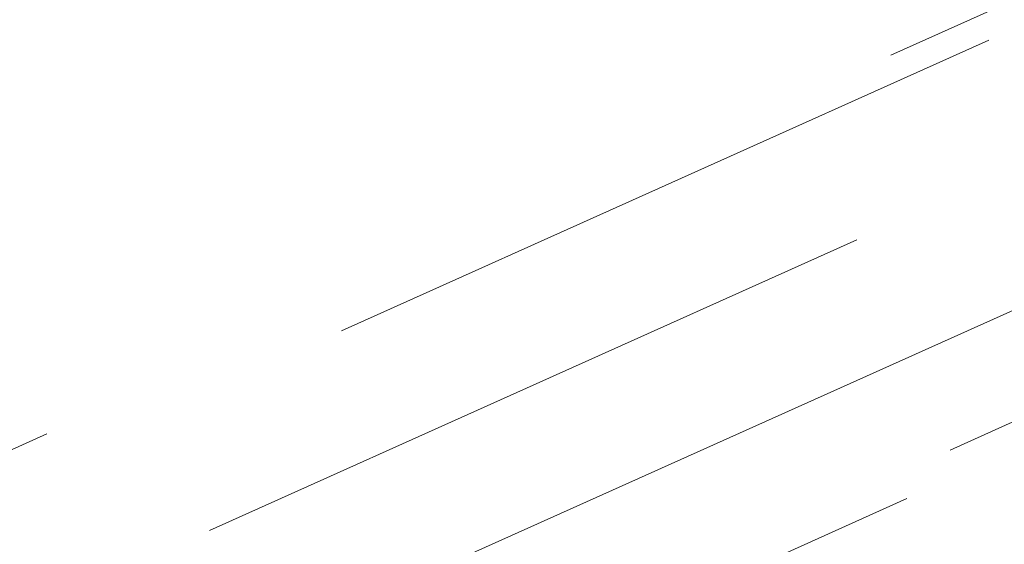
# Model space of a CAD drawing. Extents: x 1620708 to 2082925, y 607056 to 634194.
# Tile 224 of 256: x 1620940.658 to 1620940.8315, y 607378.2305 to 607378.323. Entities that reach past the tile are written whole.
import ezdxf

# ---------------------------------------------------------------- set-up
doc = ezdxf.new("R2010")
doc.units = 0
doc.header["$MEASUREMENT"] = 0
for name, pattern in [('bexisting', [0.125, 0.0625, -0.0625]), ('DGN Style 1', [0.16325034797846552, 0.0002716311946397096, -0.1629787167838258]), ('HIDDEN2', [0.1875, 0.125, -0.0625])]:
    doc.linetypes.add(name, pattern=pattern)
for name, color, linetype, lineweight in [('BR_X_Sub_Object', 6, 'bexisting', 13), ('DT_X_Contour_Major', 1, 'HIDDEN2', 9), ('RD_X_Wall', 120, 'DGN Style 1', 0)]:
    doc.layers.add(name, color=color, linetype=linetype, lineweight=lineweight)
doc.layers.add('DT_X_Contour_Minor', color=1, linetype='HIDDEN2', lineweight=9, transparency=0.5)

msp = doc.modelspace()

# ---------------------------------------------------------------- linework, layer by layer
at = {"layer": 'BR_X_Sub_Object'}
msp.add_line((1620991.962140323, 607401.3098579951), (1620913.926995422, 607366.1182845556), dxfattribs=at)
at = {"layer": 'DT_X_Contour_Major', "elevation": 1055, "flags": 128}
msp.add_lwpolyline([(1620858.917423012, 607340.8138794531), (1620860.117757, 607341.444533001), (1620864.61961, 607343.807282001), (1620866.099409, 607344.583963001), (1620867.162418, 607345.141944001), (1620867.808634, 607345.481225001), (1620868.03806, 607345.601806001), (1620868.09414, 607345.631756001), (1620868.350543, 607345.7875380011), (1620869.077689, 607346.2324220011), (1620870.27558, 607346.966408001), (1620871.944215, 607347.989496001), (1620877.021569, 607351.1032010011), (1620878.832961, 607352.202623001), (1620880.459122, 607353.1656120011), (1620881.900052, 607353.9921680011), (1620883.155751, 607354.6822910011), (1620886.257308, 607356.340707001), (1620887.295029, 607356.897361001), (1620888.082025, 607357.3235130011), (1620888.618296, 607357.619161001), (1620888.903841, 607357.784306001), (1620889.330994, 607358.0506880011), (1620889.601961, 607358.2407770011), (1620890.094497, 607358.611256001), (1620890.808601, 607359.1621260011), (1620891.744273, 607359.893387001), (1620894.534824, 607362.0839380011), (1620895.605733, 607362.946411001), (1620896.725545, 607363.8909170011), (1620897.894261, 607364.917457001), (1620899.111881, 607366.0260300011), (1620902.424073, 607369.091603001), (1620903.569917, 607370.1010060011), (1620904.523304, 607370.8300380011), (1620905.284235, 607371.278697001), (1620905.85271, 607371.4469840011), (1620907.112034, 607371.521920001), (1620907.598378, 607371.6110600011), (1620908.112917, 607371.822279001), (1620908.655651, 607372.155575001), (1620909.22658, 607372.610950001), (1620910.786649, 607373.988054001), (1620911.367375, 607374.321608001), (1620911.939498, 607374.289441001), (1620912.50302, 607373.891554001), (1620913.05794, 607373.127946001), (1620914.526259, 607370.6040310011), (1620915.007371, 607369.775008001), (1620915.349469, 607369.180876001), (1620915.552553, 607368.821636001), (1620915.616623, 607368.697286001), (1620915.591251, 607368.665068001), (1620915.644214, 607368.678465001), (1620915.568637, 607368.555955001), (1620915.556142, 607368.530341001), (1620915.551046, 607368.506004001), (1620915.553349, 607368.4829430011), (1620915.563052, 607368.4611590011), (1620915.625598, 607368.362478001), (1620915.656793, 607368.2070760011), (1620915.669179, 607368.1598930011), (1620915.692971, 607368.084948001), (1620915.728167, 607367.9822380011), (1620915.774767, 607367.851765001), (1620916.018846, 607367.178108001), (1620916.069413, 607367.1844060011), (1620916.117541, 607367.203964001), (1620916.240253, 607367.259936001), (1620916.43755, 607367.352323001), (1620916.709431, 607367.4811250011), (1620917.533893, 607367.873151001), (1620917.802552, 607367.998212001), (1620917.990184, 607368.079375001), (1620918.096788, 607368.1166410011), (1620918.122364, 607368.1100100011), (1620918.082531, 607368.0337960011), (1620918.085562, 607368.016094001), (1620918.124528, 607368.020147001), (1620918.19943, 607368.045957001), (1620918.310268, 607368.093522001), (1620918.65375, 607368.249370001), (1620918.838856, 607368.3340890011), (1620919.136563, 607368.471358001), (1620919.546869, 607368.6611770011), (1620920.069776, 607368.9035460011), (1620921.614327, 607369.619933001), (1620922.134307, 607369.861287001), (1620922.535835, 607370.048061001), (1620922.81891, 607370.180253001), (1620922.983532, 607370.2578640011), (1620923.264588, 607370.392053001), (1620923.478646, 607370.490791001), (1620923.910026, 607370.6863640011), (1620924.55873, 607370.9787720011), (1620925.424757, 607371.3680150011), (1620928.023926, 607372.5351100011), (1620928.904901, 607372.9307310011), (1620929.598449, 607373.2422720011), (1620930.104571, 607373.4697330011), (1620930.423265, 607373.6131140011), (1620931.023216, 607373.883359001), (1620931.248463, 607373.984925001), (1620931.474239, 607374.086940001), (1620931.700545, 607374.189404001), (1620931.927381, 607374.292317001), (1620932.532982, 607374.5673510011), (1620933.103553, 607374.8245660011), (1620934.361064, 607375.389936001), (1620936.305516, 607376.263461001), (1620938.936907, 607377.445141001), (1620946.869872, 607381.0071590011), (1620949.511578, 607382.193157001), (1620951.486972, 607383.079636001), (1620952.796055, 607383.666597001), (1620953.438825, 607383.954040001), (1620954.264465, 607384.321197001), (1620954.903083, 607384.6067790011), (1620956.199705, 607385.188157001), (1620958.154333, 607386.0653320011), (1620960.766966, 607387.2383020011), (1620968.611326, 607390.760619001), (1620971.220417, 607391.931508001), (1620973.164419, 607392.802438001), (1620974.443332, 607393.373409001), (1620975.057156, 607393.6444210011), (1620975.807236, 607393.967175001), (1620976.079641, 607394.0843550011), (1620976.334294, 607394.1938310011), (1620976.571197, 607394.295604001), (1620976.79035, 607394.3896720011), (1620977.351088, 607394.630248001), (1620977.62163, 607394.751171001), (1620978.0127, 607394.933505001), (1620978.5243, 607395.1772510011), (1620979.156428, 607395.4824090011), (1620981.002809, 607396.3780460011), (1620981.612756, 607396.674260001), (1620982.05781, 607396.891173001), (1620982.337971, 607397.0287850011), (1620982.453239, 607397.087096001), (1620982.606407, 607397.1741810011), (1620982.605367, 607397.1773850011), (1620982.595279, 607397.201836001), (1620982.565464, 607397.273815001), (1620982.51592, 607397.3933220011), (1620982.446647, 607397.560358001), (1620982.077344, 607398.450756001), (1620981.753032, 607398.3382270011), (1620981.660059, 607398.3070920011), (1620981.520132, 607398.2619120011), (1620981.333249, 607398.2026880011), (1620981.099412, 607398.129419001), (1620979.898612, 607397.7547270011), (1620979.666177, 607398.1231090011), (1620979.605652, 607398.377023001), (1620979.523694, 607398.980886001), (1620979.420302, 607399.934700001), (1620979.295477, 607401.2384630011), (1620978.93403, 607405.181765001), (1620978.834478, 607406.514561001), (1620978.806906, 607407.555475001), (1620978.851315, 607408.3045060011), (1620978.967704, 607408.7616530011), (1620979.374049, 607409.5915360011), (1620979.514887, 607410.1123000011), (1620979.632642, 607411.0521820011), (1620979.727314, 607412.4111810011), (1620979.798904, 607414.1892970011), (1620979.959033, 607419.4897630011), (1620980.014408, 607421.235116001), (1620980.060435, 607422.495825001), (1620980.097116, 607423.271891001), (1620980.124449, 607423.5633130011), (1620980.184874, 607423.6942470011), (1620980.210111, 607423.765461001), (1620980.240506, 607423.880901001), (1620980.276059, 607424.0405680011), (1620980.316768, 607424.244461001), (1620980.432202, 607424.8471460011), (1620980.46584, 607425.083890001), (1620980.480179, 607425.342109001), (1620980.475218, 607425.621803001), (1620980.450958, 607425.922973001), (1620980.360533, 607426.754724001), (1620980.332177, 607427.030161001), (1620980.314927, 607427.2326600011), (1620980.308783, 607427.3622210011), (1620980.313745, 607427.4188430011), (1620980.341787, 607427.472585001), (1620980.350148, 607427.495659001), (1620980.354199, 607427.5245760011), (1620980.353939, 607427.559334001), (1620980.349369, 607427.5999350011), (1620980.331437, 607427.715994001), (1620980.321035, 607427.783319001), (1620980.303276, 607427.8982520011), (1620980.278162, 607428.0607930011), (1620980.245692, 607428.270940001), (1620980.077, 607429.3627130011), (1620979.916317, 607429.255415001), (1620979.819524, 607429.223673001), (1620979.59801, 607429.1744340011), (1620979.251774, 607429.1076960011), (1620978.780817, 607429.023461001), (1620976.292, 607428.5895320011), (1620976.229026, 607428.4841970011), (1620976.205574, 607428.460096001), (1620976.162206, 607428.432936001), (1620976.098922, 607428.402717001), (1620976.015723, 607428.3694390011), (1620975.767304, 607428.2766200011), (1620975.663159, 607428.233987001), (1620975.537036, 607428.1757020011), (1620975.388935, 607428.101765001), (1620975.218857, 607428.0121770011), (1620974.736013, 607427.7524040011), (1620974.553176, 607427.6404140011), (1620974.3668, 607427.499273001), (1620974.176885, 607427.328982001), (1620973.983429, 607427.129540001), (1620973.462829, 607426.558828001), (1620973.284033, 607426.3578970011), (1620973.138096, 607426.183138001), (1620973.025016, 607426.034551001), (1620972.944794, 607425.912136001), (1620972.647097, 607425.401934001), (1620971.859179, 607419.7638380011), (1620971.691992, 607418.567102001), (1620971.528109, 607417.393223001), (1620971.36753, 607416.242200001), (1620971.210255, 607415.114034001), (1620970.484016, 607409.902590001), (1620961.381302, 607413.0376460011), (1620959.594641, 607413.6873180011), (1620958.13582, 607414.2927370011), (1620957.00484, 607414.8539040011), (1620956.2017, 607415.370819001), (1620953.218676, 607417.6798350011), (1620947.914105, 607414.6818180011), (1620946.712586, 607413.9889490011), (1620945.381418, 607413.1952070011), (1620943.920599, 607412.300591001), (1620942.330131, 607411.3051020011), (1620937.916017, 607408.5159660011), (1620936.46746, 607407.6006640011), (1620935.432377, 607406.946612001), (1620934.810767, 607406.553808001), (1620934.602631, 607406.422253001), (1620934.598898, 607406.419773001), (1620934.59094, 607406.411476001), (1620934.569866, 607406.388445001), (1620934.535675, 607406.3506810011), (1620934.488369, 607406.298183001), (1620934.237, 607406.018815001), (1620933.916225, 607406.0065970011), (1620933.856124, 607406.0073720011), (1620933.813295, 607406.014934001), (1620933.787738, 607406.0292830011), (1620933.779453, 607406.0504180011), (1620933.78039, 607406.1158290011), (1620933.780486, 607406.137483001), (1620933.780071, 607406.153388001), (1620933.779144, 607406.1635450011), (1620933.777705, 607406.1679520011), (1620933.773187, 607406.172040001), (1620933.771833, 607406.1734720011), (1620933.771159, 607406.174701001), (1620933.771165, 607406.175727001), (1620933.77185, 607406.176551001), (1620933.774585, 607406.178476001), (1620933.775507, 607406.179135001), (1620933.77622, 607406.1796680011), (1620933.776725, 607406.1800740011), (1620933.777023, 607406.1803550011), (1620933.777537, 607406.1809350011), (1620933.786273, 607406.1846580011), (1620933.812092, 607406.195394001), (1620933.854997, 607406.2131420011), (1620933.914986, 607406.2379020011), (1620934.097737, 607406.313278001), (1620934.152561, 607406.385901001), (1620934.179968, 607406.5472350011), (1620934.17996, 607406.797282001), (1620934.152536, 607407.1360400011), (1620934.04285, 607408.1576800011), (1620933.999913, 607408.5712470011), (1620933.953365, 607409.0457170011), (1620933.903208, 607409.581091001), (1620933.84944, 607410.177369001), (1620933.701245, 607411.848649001), (1620933.649346, 607412.5256720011), (1620933.604795, 607413.303279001), (1620933.567594, 607414.181473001), (1620933.53774, 607415.160251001), (1620933.46793, 607417.904440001), (1620933.436771, 607418.8741010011), (1620933.395654, 607419.724942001), (1620933.344577, 607420.456962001), (1620933.283541, 607421.0701620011), (1620932.975471, 607423.6545130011), (1620932.863013, 607423.4949810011), (1620932.836748, 607423.467329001), (1620932.80615, 607423.4527450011), (1620932.771219, 607423.451228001), (1620932.731954, 607423.462778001), (1620932.538609, 607423.5471710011), (1620930.909189, 607427.3403120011), (1620930.588064, 607428.075086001), (1620930.323011, 607428.653774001), (1620930.114031, 607429.076378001), (1620929.961123, 607429.3428970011), (1620929.378388, 607430.2224520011), (1620928.379886, 607432.295194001), (1620928.038931, 607432.680084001), (1620927.443994, 607432.9464390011), (1620926.595077, 607433.0942590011), (1620925.492178, 607433.123542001), (1620922.212474, 607433.043583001), (1620921.111991, 607433.027240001), (1620920.270322, 607433.038182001), (1620919.687465, 607433.076408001), (1620919.363422, 607433.141919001), (1620918.84439, 607433.352994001), (1620918.651754, 607433.436492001), (1620918.463117, 607433.528679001), (1620918.278482, 607433.629556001), (1620918.097846, 607433.7391210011), (1620917.621486, 607434.042882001), (1620917.460884, 607434.1527260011), (1620917.33635, 607434.254435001), (1620917.247883, 607434.348012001), (1620917.195482, 607434.4334540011), (1620917.103838, 607434.650456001), (1620917.070641, 607434.7308640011), (1620917.039781, 607434.8093380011), (1620917.01126, 607434.8858770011), (1620916.985076, 607434.9604820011), (1620916.918371, 607435.156848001), (1620916.90696, 607435.311895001), (1620916.922757, 607435.6297600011), (1620916.965762, 607436.110445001), (1620917.035974, 607436.753948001), (1620917.259482, 607438.687048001), (1620917.31236, 607439.3211890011), (1620917.30336, 607439.773787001), (1620917.232484, 607440.044840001), (1620917.099731, 607440.1343510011), (1620916.66322, 607440.130987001), (1620916.465711, 607440.210095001), (1620916.200566, 607440.449943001), (1620915.867787, 607440.8505310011), (1620915.467372, 607441.411858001), (1620914.309418, 607443.1230510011), (1620913.849722, 607443.8078930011), (1620913.339097, 607444.579026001), (1620912.777543, 607445.4364500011), (1620912.165062, 607446.3801640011), (1620910.463873, 607449.0117890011), (1620909.884297, 607450.056049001), (1620909.42146, 607451.215111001), (1620909.075362, 607452.488974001), (1620908.846003, 607453.8776380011), (1620908.390031, 607457.7338130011), (1620908.173009, 607459.1284130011), (1620907.863923, 607460.420083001), (1620907.462772, 607461.608823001), (1620906.969556, 607462.694632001), (1620905.531561, 607465.4528830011), (1620904.941617, 607466.413158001), (1620904.250279, 607467.225294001), (1620903.457547, 607467.889292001), (1620902.563423, 607468.4051520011), (1620900.043899, 607469.583259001), (1620899.0346, 607469.903969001), (1620897.896347, 607469.982519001), (1620896.629138, 607469.818907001), (1620895.232974, 607469.413136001), (1620891.337931, 607468.0081970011), (1620890.09188, 607467.6263330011), (1620889.275007, 607467.534446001), (1620888.887312, 607467.732536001), (1620888.928797, 607468.2206020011), (1620889.61166, 607469.908749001), (1620889.893, 607470.6577650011), (1620890.224873, 607471.6387040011), (1620890.607278, 607472.8515670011), (1620891.040216, 607474.296353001), (1620893.178502, 607481.5798410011)], dxfattribs=at)
at = {"layer": 'DT_X_Contour_Minor', "transparency": 33554559, "flags": 128}
for points, elevation in [([(1620854.447885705, 607331.9067895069), (1620859.039228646, 607334.6548143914), (1620861.144872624, 607335.9172541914), (1620862.814398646, 607336.9229937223), (1620864.047806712, 607337.6720329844), (1620864.845096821, 607338.1643719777), (1620866.389713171, 607339.1350089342), (1620866.903957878, 607339.4575037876), (1620867.288229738, 607339.6970106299), (1620867.54252875, 607339.8535294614), (1620867.666854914, 607339.9270602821), (1620867.825094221, 607340.0124917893), (1620867.880796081, 607340.0427910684), (1620867.929222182, 607340.0696152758), (1620867.970372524, 607340.0929644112), (1620868.004247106, 607340.1128384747), (1620868.084878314, 607340.161202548), (1620868.17891065, 607340.2135796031), (1620868.400534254, 607340.3344377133), (1620868.749749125, 607340.5237768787), (1620869.226555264, 607340.7815970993), (1620870.668159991, 607341.560425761), (1620871.473645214, 607342.0298951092), (1620872.808897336, 607342.8541816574), (1620874.673916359, 607344.0332854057), (1620877.068702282, 607345.5672063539), (1620890.279318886, 607354.0674052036), (1620890.47742553, 607354.1926500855), (1620890.729391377, 607354.3481014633), (1620891.035216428, 607354.5337593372), (1620891.394900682, 607354.7496237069), (1620892.425870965, 607355.3655373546), (1620893.019732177, 607355.717725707), (1620894.028088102, 607356.3123555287), (1620895.450938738, 607357.1494268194), (1620897.288284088, 607358.2289395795), (1620902.740531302, 607361.430895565), (1620904.533347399, 607362.4852468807), (1620905.822610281, 607363.2468338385), (1620906.608319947, 607363.7156564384), (1620906.890476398, 607363.8917146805), (1620906.971489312, 607363.970850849), (1620907.000477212, 607364.0004842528), (1620907.026681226, 607364.0300323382), (1620907.050101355, 607364.0594951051), (1620907.070737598, 607364.0888725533), (1620907.122055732, 607364.1670986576), (1620907.226287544, 607364.2525589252), (1620907.50049438, 607364.4502701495), (1620907.944676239, 607364.7602323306), (1620908.558833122, 607365.1824454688), (1620910.423218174, 607366.4580151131), (1620911.056793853, 607366.8721493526), (1620911.559232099, 607367.1578748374), (1620911.930532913, 607367.3151915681), (1620912.170696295, 607367.3440995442), (1620912.985471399, 607367.1793830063), (1620913.184196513, 607366.9111192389), (1620913.230409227, 607366.8465376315), (1620913.283879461, 607366.7677629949), (1620913.344607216, 607366.6747953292), (1620913.412592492, 607366.5676346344), (1620913.603563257, 607366.262948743), (1620913.677838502, 607366.1688260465), (1620913.757436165, 607366.1149723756), (1620913.842356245, 607366.1013877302), (1620913.932598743, 607366.1280721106), (1620914.180341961, 607366.2529224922), (1620914.291429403, 607366.3087942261), (1620914.438884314, 607366.3827716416), (1620914.622706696, 607366.4748547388), (1620914.842896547, 607366.5850435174), (1620915.478559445, 607366.9030211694), (1620915.691624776, 607367.0079166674), (1620915.854073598, 607367.0841199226), (1620915.965905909, 607367.131630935), (1620916.027121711, 607367.1504497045), (1620916.122875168, 607367.1623767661), (1620916.184618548, 607367.1807093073), (1620916.298033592, 607367.2267616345), (1620916.463120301, 607367.3005337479), (1620916.679878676, 607367.4020256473), (1620917.326796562, 607367.7096304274), (1620917.5376014, 607367.8077600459), (1620917.6848275, 607367.871445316), (1620917.768474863, 607367.9006862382), (1620917.788543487, 607367.8954828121), (1620917.757288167, 607367.8356812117), (1620917.776012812, 607367.8292080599), (1620917.855628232, 607367.8546398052), (1620917.996134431, 607367.9119764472), (1620918.197531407, 607368.0012179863), (1620918.815777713, 607368.2817352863), (1620919.078807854, 607368.4016868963), (1620919.404213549, 607368.5511537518), (1620919.791994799, 607368.7301358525), (1620920.242151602, 607368.9386331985), (1620921.525737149, 607369.5339797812), (1620921.970779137, 607369.7407223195), (1620922.343215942, 607369.914439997), (1620922.643047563, 607370.055132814), (1620922.870274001, 607370.1628007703), (1620923.379404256, 607370.4058821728), (1620923.650707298, 607370.532451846), (1620924.082768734, 607370.7298498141), (1620924.675588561, 607370.9980760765), (1620925.429166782, 607371.3371306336), (1620927.653053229, 607372.3357138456), (1620928.433910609, 607372.6864117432), (1620929.108567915, 607372.9895680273), (1620929.677025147, 607373.245182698), (1620930.139282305, 607373.4532557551), (1620931.230367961, 607373.9447284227), (1620931.64000681, 607374.1294390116), (1620932.050609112, 607374.3149662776), (1620932.46217487, 607374.5013102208), (1620932.874704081, 607374.6884708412), (1620933.976066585, 607375.1886547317), (1620934.663342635, 607375.4991076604), (1620935.899148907, 607376.055328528), (1620937.683485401, 607376.8573173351), (1620940.016352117, 607377.9050740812), (1620946.968703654, 607381.0267826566), (1620949.321181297, 607382.0827720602), (1620951.164350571, 607382.9094588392), (1620952.498211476, 607383.506842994), (1620953.322764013, 607383.8749245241), (1620954.842492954, 607384.5507384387), (1620955.657660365, 607384.9146092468), (1620956.963365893, 607385.4993612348), (1620958.759609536, 607386.304994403), (1620961.046391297, 607387.3315087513), (1620967.798526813, 607390.3633885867), (1620970.079607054, 607391.386423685), (1620971.858746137, 607392.1816191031), (1620973.135944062, 607392.7489748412), (1620973.911200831, 607393.0884908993), (1620975.309297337, 607393.6900808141), (1620975.817040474, 607393.9084970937), (1620976.291697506, 607394.1125534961), (1620976.733268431, 607394.3022500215), (1620977.141753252, 607394.47758667), (1620978.186931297, 607394.9260045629), (1620978.594202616, 607395.1043429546), (1620979.032133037, 607395.30304471), (1620979.500722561, 607395.522109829), (1620979.999971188, 607395.7615383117), (1620981.372179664, 607396.4271654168), (1620981.825499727, 607396.6473164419), (1620982.15630356, 607396.8085491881), (1620982.364591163, 607396.9108636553), (1620982.450362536, 607396.9542598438), (1620982.515731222, 607396.9914253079), (1620982.567828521, 607397.0159820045), (1620982.6750939, 607397.0617779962), (1620982.837527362, 607397.1288132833), (1620983.055128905, 607397.2170878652), (1620983.708957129, 607397.480805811), (1620983.94126574, 607397.5734551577), (1620984.147820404, 607397.653614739), (1620984.328621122, 607397.7212845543), (1620984.483667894, 607397.7764646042), (1620984.862787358, 607397.9069583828), (1620984.984082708, 607397.9514317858), (1620985.063629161, 607397.986981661), (1620985.101426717, 607398.0136080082), (1620985.097475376, 607398.0313108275), (1620984.98162169, 607398.0931024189), (1620984.603849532, 607398.9078142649), (1620984.531382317, 607399.0637447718), (1620984.475883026, 607399.182374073), (1620984.437351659, 607399.2637021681), (1620984.415788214, 607399.3077290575), (1620984.354750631, 607399.4261517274), (1620984.324059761, 607399.5369024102), (1620984.315624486, 607399.5564218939), (1620984.303471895, 607399.5675157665), (1620984.287601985, 607399.570184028), (1620984.268014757, 607399.5644266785), (1620984.210825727, 607399.5378395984), (1620984.189406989, 607399.5282877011), (1620984.168042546, 607399.5195723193), (1620984.1467324, 607399.511693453), (1620984.12547655, 607399.5046511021), (1620984.026409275, 607399.4737386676), (1620982.880313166, 607401.2901613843), (1620982.659810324, 607401.6919425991), (1620982.489485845, 607402.1188193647), (1620982.36933973, 607402.5707916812), (1620982.299371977, 607403.0478595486), (1620982.179695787, 607404.3535012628), (1620982.17710078, 607404.8568141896), (1620982.259072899, 607405.3875216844), (1620982.425612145, 607405.9456237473), (1620982.676718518, 607406.5311203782), (1620984.045871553, 607409.3273586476), (1620984.408770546, 607410.1114571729), (1620984.546040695, 607410.3081700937), (1620984.802323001, 607410.5622666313), (1620985.177617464, 607410.8737467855), (1620985.671924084, 607411.2426105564), (1620988.256383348, 607413.0978699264), (1620988.427170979, 607413.8550014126), (1620988.491006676, 607414.0335202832), (1620988.609319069, 607414.244591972), (1620988.782108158, 607414.4882164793), (1620989.009373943, 607414.7643938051), (1620989.688051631, 607415.5442704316), (1620989.916994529, 607415.8086802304), (1620990.094814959, 607416.0170021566), (1620990.22151292, 607416.1692362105), (1620990.297088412, 607416.2653823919), (1620990.430459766, 607416.446988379), (1620990.487148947, 607416.699926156), (1620990.557187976, 607417.3225349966), (1620990.640576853, 607418.3148149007), (1620990.737315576, 607419.6767658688), (1620991.013085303, 607423.8015298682), (1620991.10245007, 607425.1622307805), (1620991.163717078, 607426.1507605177), (1620991.196886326, 607426.7671190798), (1620991.201957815, 607427.011306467), (1620991.178018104, 607427.166244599), (1620991.146177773, 607427.3723156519), (1620991.068611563, 607427.874325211), (1620990.945319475, 607428.6722732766), (1620990.776301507, 607429.7661598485), (1620990.264619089, 607433.0777753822), (1620990.018554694, 607434.459123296), (1620989.66412332, 607436.1194553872), (1620989.20132497, 607438.0587716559), (1620988.630159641, 607440.2770721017), (1620986.962562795, 607446.5645188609), (1620986.390006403, 607448.8630734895), (1620985.923034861, 607451.0431523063), (1620985.561648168, 607453.1047553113), (1620985.305846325, 607455.0478825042), (1620984.358469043, 607463.8393658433), (1620982.850451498, 607462.969169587), (1620982.531308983, 607462.786320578), (1620982.220174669, 607462.6107148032), (1620981.917048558, 607462.4423522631), (1620981.621930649, 607462.2812329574), (1620980.263399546, 607461.5462437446), (1620980.124878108, 607461.4951174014), (1620980.033865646, 607461.3524370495), (1620979.820194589, 607460.9463072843), (1620979.483864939, 607460.2767281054), (1620979.024876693, 607459.343699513), (1620977.637363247, 607456.5043573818), (1620977.164249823, 607455.5513677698), (1620976.785544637, 607454.8219055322), (1620976.501247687, 607454.3159706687), (1620976.311358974, 607454.0335631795), (1620975.930866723, 607453.5785130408), (1620975.804289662, 607453.427297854), (1620975.709927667, 607453.3149398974), (1620975.64778074, 607453.2414391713), (1620975.617848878, 607453.2067956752), (1620975.553335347, 607453.1357928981), (1620975.394444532, 607454.3025150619), (1620975.364226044, 607454.5198048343), (1620975.341666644, 607454.671650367), (1620975.32676633, 607454.7580516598), (1620975.319525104, 607454.779008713), (1620975.30360392, 607454.7241050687), (1620974.952912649, 607455.0331844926), (1620974.573362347, 607455.3175056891), (1620973.585007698, 607456.0380066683), (1620971.987848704, 607457.1946874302), (1620969.781885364, 607458.7875479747), (1620958.066846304, 607467.238650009), (1620955.194940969, 607465.911274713), (1620954.378247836, 607465.5065082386), (1620953.158985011, 607464.8610839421), (1620951.537152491, 607463.9750018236), (1620949.512750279, 607462.8482618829), (1620939.12621067, 607457.028607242), (1620938.734125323, 607463.0150861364), (1620938.660546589, 607464.1385087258), (1620938.607846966, 607464.9431426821), (1620938.576026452, 607465.4289880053), (1620938.565085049, 607465.5960446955), (1620938.56274309, 607465.631802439), (1620938.546359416, 607465.7209767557), (1620938.510579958, 607465.7769317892), (1620938.410263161, 607465.9065793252), (1620938.245409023, 607466.1099193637), (1620938.016017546, 607466.3869519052), (1620936.794936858, 607467.8517196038), (1620934.433225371, 607467.2524862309), (1620933.984807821, 607467.145726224), (1620933.651717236, 607467.0822605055), (1620933.433953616, 607467.0620890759), (1620933.331516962, 607467.085211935), (1620933.122575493, 607467.2941386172), (1620932.519496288, 607467.5911252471), (1620932.403643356, 607467.6677329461), (1620932.314547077, 607467.7702760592), (1620932.252207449, 607467.8987545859), (1620932.216624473, 607468.0531685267), (1620932.157412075, 607468.4995195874), (1620932.135730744, 607468.6517529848), (1620932.115096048, 607468.7736898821), (1620932.095507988, 607468.8653302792), (1620932.076966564, 607468.9266741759), (1620931.992882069, 607469.1422538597), (1620931.815527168, 607470.9372348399), (1620931.785333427, 607471.2869879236), (1620931.770761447, 607471.5669696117), (1620931.771811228, 607471.7771799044), (1620931.788482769, 607471.9176188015), (1620931.902734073, 607472.4102003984), (1620930.234963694, 607474.8079823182), (1620929.837783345, 607475.4338490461), (1620929.361001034, 607476.2838284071), (1620928.80461676, 607477.3579204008), (1620928.168630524, 607478.6561250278), (1620926.366531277, 607482.4168208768), (1620925.718860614, 607483.6375897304), (1620925.127423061, 607484.4793744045), (1620924.592218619, 607484.9421748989), (1620924.113247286, 607485.025991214), (1620922.91096788, 607484.7441891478), (1620922.482078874, 607484.699481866), (1620922.097121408, 607484.7767115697), (1620921.756095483, 607484.975878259), (1620921.4590011, 607485.2969819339), (1620920.725324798, 607486.315841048), (1620920.428187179, 607486.6765263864), (1620920.087031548, 607486.9944380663), (1620919.701857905, 607487.2695760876), (1620919.272666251, 607487.5019404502), (1620918.06946449, 607488.0645472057), (1620917.580861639, 607488.2930136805), (1620917.017454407, 607488.5564580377), (1620916.379242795, 607488.8548802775), (1620915.666226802, 607489.1882804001), (1620913.665111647, 607490.1239845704), (1620912.965087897, 607490.415355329), (1620912.365853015, 607490.5876894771), (1620911.867407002, 607490.6409870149), (1620911.469749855, 607490.5752479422), (1620910.543715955, 607490.2412282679), (1620910.313156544, 607490.312826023), (1620910.316003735, 607490.7781340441), (1620910.55225753, 607491.6371523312), (1620911.021917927, 607492.8898808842), (1620912.585554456, 607496.7554373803), (1620913.229773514, 607498.4705525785), (1620913.989703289, 607500.7167308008), (1620914.865343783, 607503.4939720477), (1620915.856694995, 607506.8022763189), (1620920.752992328, 607523.4801766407)], 1054.000000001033), ([(1620857.93475125, 607331.0138036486), (1620858.647741, 607331.4564020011), (1620860.049562, 607332.334141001), (1620863.998924, 607334.815920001), (1620865.313774, 607335.640494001), (1620866.296302, 607336.2528780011), (1620866.946508, 607336.6530740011), (1620867.264393, 607336.841082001), (1620867.668988, 607337.059518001), (1620867.803718, 607337.1323760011), (1620867.904464, 607337.1871220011), (1620867.971224, 607337.2237560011), (1620868.003998, 607337.242278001), (1620868.046084, 607337.267522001), (1620868.232285, 607337.368940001), (1620868.759324, 607337.654261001), (1620869.627201, 607338.123485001), (1620870.835916, 607338.776612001), (1620874.513607, 607340.7634890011), (1620875.959821, 607341.569518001), (1620877.540193, 607342.497445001), (1620879.254723, 607343.547273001), (1620881.103412, 607344.7189990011), (1620886.212128, 607348.0061350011), (1620887.903837, 607349.094644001), (1620889.14743, 607349.8948170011), (1620889.942905, 607350.4066550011), (1620890.290263, 607350.6301580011), (1620890.619061, 607350.841719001), (1620890.840178, 607350.9787830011), (1620891.256929, 607351.231301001), (1620891.869315, 607351.5992760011), (1620892.677335, 607352.0827060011), (1620895.092901, 607353.525793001), (1620896.066148, 607354.105391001), (1620897.174213, 607354.7618670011), (1620898.417096, 607355.495223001), (1620899.794798, 607356.305457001), (1620903.648427, 607358.5685880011), (1620904.95875, 607359.3559680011), (1620905.999499, 607360.020757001), (1620906.770674, 607360.5629560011), (1620907.272273, 607360.982566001), (1620908.250439, 607361.9380720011), (1620908.600445, 607362.2958710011), (1620908.916837, 607362.652641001), (1620909.199616, 607363.0083800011), (1620909.448782, 607363.363089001), (1620910.068408, 607364.307607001), (1620910.31197, 607364.6450630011), (1620910.577938, 607364.949044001), (1620910.866312, 607365.2195500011), (1620911.177092, 607365.456581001), (1620912.035713, 607366.044030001), (1620912.327499, 607366.234755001), (1620912.558891, 607366.366342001), (1620912.729889, 607366.4387930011), (1620912.840494, 607366.4521060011), (1620913.215729, 607366.376248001), (1620913.30725, 607366.2527020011), (1620913.328532, 607366.2229590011), (1620913.353157, 607366.1866810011), (1620913.381125, 607366.143866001), (1620913.412435, 607366.094514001), (1620913.500384, 607365.954194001), (1620913.555591, 607365.921430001), (1620913.655249, 607365.928378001), (1620913.799359, 607365.9750370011), (1620913.98792, 607366.061407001), (1620914.550018, 607366.3446770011), (1620914.756076, 607366.4484390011), (1620914.952675, 607366.5472740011), (1620915.139815, 607366.641182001), (1620915.317498, 607366.730162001), (1620915.778705, 607366.9608720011), (1620915.933295, 607367.036979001), (1620916.051161, 607367.092268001), (1620916.132301, 607367.126740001), (1620916.176716, 607367.140394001), (1620916.246191, 607367.149048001), (1620916.290989, 607367.162349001), (1620916.373278, 607367.1957630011), (1620916.493057, 607367.2492880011), (1620916.650327, 607367.322926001), (1620917.1197, 607367.546110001), (1620917.272651, 607367.617308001), (1620917.379471, 607367.663515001), (1620917.440162, 607367.684731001), (1620917.454723, 607367.680956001), (1620917.432045, 607367.637567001), (1620917.466464, 607367.642323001), (1620917.586729, 607367.689132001), (1620917.792839, 607367.7779960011), (1620918.084795, 607367.9089140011), (1620918.977805, 607368.314100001), (1620919.318759, 607368.469285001), (1620919.671864, 607368.6309500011), (1620920.037121, 607368.7990950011), (1620920.414528, 607368.973720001), (1620921.437148, 607369.4480270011), (1620921.807251, 607369.6201570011), (1620922.150597, 607369.780819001), (1620922.467185, 607369.9300130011), (1620922.757016, 607370.067737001), (1620923.49422, 607370.419712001), (1620923.822769, 607370.5741130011), (1620924.255511, 607370.7733350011), (1620924.792447, 607371.017380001), (1620925.433577, 607371.306246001), (1620927.282181, 607372.1363170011), (1620927.962921, 607372.4420930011), (1620928.618687, 607372.736864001), (1620929.24948, 607373.020632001), (1620929.855299, 607373.2933970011), (1620931.43752, 607374.006098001), (1620932.031551, 607374.273953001), (1620932.626979, 607374.542993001), (1620933.223805, 607374.813217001), (1620933.822027, 607375.0846250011), (1620935.419151, 607375.809958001), (1620936.223132, 607376.173649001), (1620937.437234, 607376.720721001), (1620939.061455, 607377.451174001), (1620941.095797, 607378.365008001), (1620947.067535, 607381.0464060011), (1620949.130785, 607381.972387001), (1620950.841729, 607382.739281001), (1620952.200368, 607383.3470890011), (1620953.206703, 607383.7958090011), (1620955.420521, 607384.7802800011), (1620956.412238, 607385.2224390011), (1620957.727026, 607385.810565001), (1620959.364886, 607386.544657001), (1620961.325817, 607387.424715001), (1620966.985727, 607389.966158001), (1620968.938797, 607390.8413390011), (1620970.553073, 607391.560800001), (1620971.828556, 607392.124540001), (1620972.765245, 607392.5325600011), (1620974.811359, 607393.412987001), (1620975.55444, 607393.7326390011), (1620976.249101, 607394.031275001), (1620976.895339, 607394.3088960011), (1620977.493157, 607394.5655010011), (1620979.022774, 607395.221761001), (1620979.566775, 607395.4575150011), (1620980.051566, 607395.6725850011), (1620980.477145, 607395.866969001), (1620980.843514, 607396.040668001), (1620981.74155, 607396.476284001), (1620982.038223, 607396.620361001), (1620982.254716, 607396.7258790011), (1620982.391029, 607396.792839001), (1620982.447162, 607396.8212390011), (1620982.489942, 607396.845562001), (1620982.524037, 607396.861633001), (1620982.594236, 607396.891604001), (1620982.70054, 607396.935475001), (1620982.842949, 607396.9932460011), (1620983.270844, 607397.165835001), (1620983.447202, 607397.234841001), (1620983.655355, 607397.312419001), (1620983.895304, 607397.398569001), (1620984.167048, 607397.4932900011), (1620984.934093, 607397.757309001), (1620985.183721, 607397.8450380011), (1620985.357323, 607397.910211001), (1620985.454897, 607397.9528270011), (1620985.476444, 607397.972888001), (1620985.432533, 607397.996308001), (1620985.439023, 607398.0150220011), (1620985.491427, 607398.053596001), (1620985.589745, 607398.1120310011), (1620985.733977, 607398.190328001), (1620986.179813, 607398.425600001), (1620986.336357, 607398.5130520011), (1620986.471612, 607398.5989540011), (1620986.585576, 607398.6833060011), (1620986.678251, 607398.766108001), (1620987.061057, 607399.148903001), (1620986.650183, 607399.883679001), (1620986.571431, 607400.0249560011), (1620986.511264, 607400.1338850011), (1620986.469682, 607400.210464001), (1620986.446685, 607400.254694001), (1620986.382732, 607400.385620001), (1620986.182987, 607400.3117890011), (1620986.154659, 607400.302807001), (1620986.15528, 607400.3075030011), (1620986.18485, 607400.325875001), (1620986.24337, 607400.3579260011), (1620986.584007, 607400.539409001), (1620985.903448, 607402.238932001), (1620985.797585, 607402.604569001), (1620985.771665, 607402.973115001), (1620985.825687, 607403.3445670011), (1620985.959651, 607403.718928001), (1620986.42348, 607404.721100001), (1620986.704567, 607405.1424640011), (1620987.199957, 607405.654928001), (1620987.909651, 607406.258491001), (1620988.833647, 607406.953153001), (1620991.583376, 607408.9270510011), (1620992.516203, 607409.615564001), (1620993.252387, 607410.2006770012), (1620993.791929, 607410.682393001), (1620994.134827, 607411.060710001), (1620994.787034, 607411.931690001), (1620995.065046, 607412.2791770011), (1620995.409926, 607412.668405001), (1620995.821675, 607413.0993720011), (1620996.300292, 607413.5720800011), (1620997.665761, 607414.888286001), (1620998.122178, 607415.326026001), (1620998.467324, 607415.652090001), (1620998.701201, 607415.866478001), (1620998.823809, 607415.969191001), (1620999.002402, 607416.094192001), (1620999.080329, 607416.178459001), (1620999.180165, 607416.337511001), (1620999.301908, 607416.571346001), (1620999.445561, 607416.879966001), (1620999.857845, 607417.8026640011), (1620999.946556, 607418.281006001), (1620999.903479, 607419.0240090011), (1620999.728611, 607420.0316720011), (1620999.421955, 607421.303997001), (1620998.428484, 607425.0497420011), (1620998.003361, 607426.652612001), (1620997.473093, 607428.651915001), (1620996.837681, 607431.047650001), (1620996.097124, 607433.839817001), (1620993.982114, 607441.814173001), (1620993.249731, 607444.7870640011), (1620992.638838, 607447.724970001), (1620992.149436, 607450.6278910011), (1620991.781525, 607453.4958280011), (1620990.348083, 607466.797900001)], 1053), ([(1620953.554887, 607384.0331560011), (1620953.093898, 607383.826352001), (1620951.809594, 607383.249814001), (1620949.701975, 607382.303541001), (1620937.857462, 607376.985207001), (1620934.927546, 607375.6696050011), (1620932.82298, 607374.724544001), (1620931.543764, 607374.150025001), (1620931.089898, 607373.946048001), (1620930.980057, 607373.8961630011), (1620930.938915, 607373.877498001), (1620930.856919, 607373.8404100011), (1620930.707249, 607373.772973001), (1620930.532116, 607373.694283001), (1620929.375891, 607373.175050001), (1620925.420347, 607371.3989000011), (1620924.441871, 607370.959468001), (1620923.737284, 607370.642878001), (1620923.306584, 607370.449130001), (1620923.149772, 607370.378223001), (1620923.09679, 607370.352928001), (1620922.994772, 607370.305373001), (1620922.728454, 607370.1816810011), (1620922.297835, 607369.981852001), (1620921.702916, 607369.705886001), (1620919.8974, 607368.8684600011), (1620919.301743, 607368.592218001), (1620918.868912, 607368.391561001), (1620918.598905, 607368.266490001), (1620918.491723, 607368.217005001), (1620918.423005, 607368.1858260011), (1620918.400847, 607368.1763410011), (1620918.385912, 607368.171274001), (1620918.378199, 607368.170622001), (1620918.37771, 607368.1743870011), (1620918.392279, 607368.202263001), (1620917.999635, 607368.8996930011), (1620917.924401, 607369.034125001), (1620917.866973, 607369.1385210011), (1620917.827353, 607369.2128820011), (1620917.805539, 607369.257207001), (1620917.745292, 607369.3939750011), (1620917.524592, 607369.3260220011), (1620917.490889, 607369.3166790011), (1620917.484368, 607369.317774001), (1620917.505029, 607369.3293080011), (1620917.55287, 607369.3512790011), (1620917.71669, 607369.423785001), (1620917.849416, 607369.4831090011), (1620918.12473, 607369.606700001), (1620918.542632, 607369.794558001), (1620919.103122, 607370.0466840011), (1620920.78788, 607370.8047100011), (1620921.350086, 607371.0617300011), (1620921.773136, 607371.264270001), (1620922.057031, 607371.412329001), (1620922.201769, 607371.5059090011), (1620922.402198, 607371.682815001), (1620922.473188, 607371.745970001), (1620922.535836, 607371.8027550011), (1620922.590143, 607371.8531700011), (1620922.636107, 607371.8972160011), (1620922.831145, 607372.0879000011), (1620922.397687, 607371.890834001), (1620922.795227, 607372.4094350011), (1620922.873553, 607372.5227530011), (1620922.938155, 607372.640448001), (1620922.989035, 607372.762521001), (1620923.026191, 607372.888971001), (1620923.106977, 607373.2320090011), (1620923.134453, 607373.3763050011), (1620923.156293, 607373.551915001), (1620923.172496, 607373.758838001), (1620923.183063, 607373.997075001), (1620923.203725, 607374.6741250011), (1620923.228739, 607374.9460850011), (1620923.288284, 607375.2541770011), (1620923.38236, 607375.5984000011), (1620923.510968, 607375.9787560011), (1620924.191708, 607377.838059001), (1620927.722825, 607379.847235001), (1620928.401025, 607380.1244520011), (1620928.922288, 607380.0950260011), (1620929.286614, 607379.758958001), (1620929.494003, 607379.116248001), (1620929.837793, 607376.993499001), (1620929.954929, 607376.294412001), (1620930.048495, 607375.789216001), (1620930.11849, 607375.4779100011), (1620930.164915, 607375.3604930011), (1620930.257287, 607375.305903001), (1620930.287465, 607375.286734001), (1620930.30872, 607375.270169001), (1620930.321052, 607375.2562100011), (1620930.324462, 607375.2448560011), (1620930.321657, 607375.2180510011), (1620930.555825, 607375.313768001), (1620931.260432, 607375.621025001), (1620932.435479, 607376.1398210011), (1620934.080966, 607376.8701560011), (1620939.096184, 607379.0997670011), (1620940.770781, 607379.899153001), (1620942.033158, 607380.6251020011), (1620942.883315, 607381.2776130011), (1620943.321253, 607381.8566870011), (1620943.939459, 607383.3029680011), (1620944.187423, 607383.7433550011), (1620944.46766, 607383.9798070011), (1620944.780169, 607384.012322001), (1620945.124952, 607383.8409010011), (1620946.087402, 607383.111865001), (1620946.760254, 607383.033880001), (1620948.056974, 607383.346700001), (1620949.977561, 607384.050326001), (1620952.522015, 607385.1447580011), (1620960.139047, 607388.584318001), (1620962.693603, 607389.737811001), (1620964.644494, 607390.618621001), (1620965.991721, 607391.2267490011), (1620966.735284, 607391.562193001), (1620967.913232, 607392.093133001), (1620968.306657, 607392.2712380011), (1620968.603469, 607392.407347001), (1620968.803668, 607392.501462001), (1620968.907255, 607392.5535810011), (1620969.054669, 607392.636571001), (1620969.16283, 607392.691179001), (1620969.376752, 607392.792761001), (1620969.696436, 607392.941317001), (1620970.121881, 607393.136846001), (1620971.397417, 607393.720888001), (1620971.874637, 607393.9389870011), (1620972.349647, 607394.155255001), (1620972.822446, 607394.369690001), (1620973.293035, 607394.5822930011), (1620974.54499, 607395.1467920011), (1620974.967076, 607395.3411250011), (1620975.294366, 607395.5007520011), (1620975.52686, 607395.625671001), (1620975.664559, 607395.715883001), (1620975.905362, 607395.9101720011), (1620975.990241, 607395.972250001), (1620976.064277, 607396.012769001), (1620976.127469, 607396.0317290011), (1620976.179818, 607396.0291290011), (1620976.304956, 607395.993449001), (1620976.350889, 607395.983404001), (1620976.394835, 607395.980029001), (1620976.436792, 607395.9833240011), (1620976.476762, 607395.993289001), (1620976.580698, 607396.028756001), (1620976.706512, 607396.080917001), (1620977.006003, 607396.210798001), (1620977.479169, 607396.418400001), (1620978.126011, 607396.703722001), (1620980.082492, 607397.5682090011), (1620980.733017, 607397.8548370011), (1620981.217231, 607398.0663560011), (1620981.535134, 607398.202766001), (1620981.686726, 607398.2640670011), (1620982.006099, 607398.3748810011), (1620982.046694, 607398.2770050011), (1620982.06067, 607398.2390590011), (1620982.0852, 607398.167167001), (1620982.120282, 607398.0613300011), (1620982.165919, 607397.921548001), (1620982.403514, 607397.1900260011), (1620982.382752, 607397.1782220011), (1620982.270084, 607397.123244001), (1620981.940975, 607396.963369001), (1620981.395427, 607396.698597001), (1620980.633439, 607396.3289270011), (1620978.312885, 607395.2032800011), (1620977.547877, 607394.8323920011), (1620976.993268, 607394.563965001), (1620976.649057, 607394.397998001), (1620976.515245, 607394.3344920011), (1620976.438946, 607394.301757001), (1620976.409126, 607394.2889580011), (1620976.376891, 607394.2751100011), (1620976.342241, 607394.260213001), (1620976.305175, 607394.244269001), (1620976.203112, 607394.2003520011), (1620975.75072, 607393.997844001), (1620974.470092, 607393.423257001), (1620972.361227, 607392.476592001), (1620969.424126, 607391.157849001), (1620960.48754, 607387.1450960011), (1620957.549057, 607385.825669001), (1620955.436045, 607384.876953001), (1620954.148505, 607384.298949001), (1620953.686438, 607384.091656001), (1620953.554887, 607384.0331560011)], 1056)]:
    msp.add_lwpolyline(points, dxfattribs=dict(at, elevation=elevation))
at = {"layer": 'RD_X_Wall', "flags": 128}
msp.add_lwpolyline([(1620923.229400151, 607371.8728107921), (1620976.348500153, 607395.87661079), (1620981.997300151, 607398.3655107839), (1620982.080400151, 607398.454010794), (1620984.111900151, 607399.4013107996), (1620984.391500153, 607399.4299107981), (1620986.283900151, 607400.3249107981), (1620986.401600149, 607400.3972107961), (1620988.304200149, 607401.2154107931), (1620988.889100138, 607400.00711079), (1620987.083100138, 607399.156210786), (1620986.87920015, 607399.0886107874), (1620985.003400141, 607398.0977107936), (1620984.793100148, 607398.0532107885), (1620982.60730015, 607397.17411079), (1620982.371700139, 607397.192510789), (1620976.383600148, 607394.287910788), (1620923.123100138, 607370.375010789)], dxfattribs=at)

doc.saveas('drawing.dxf')
